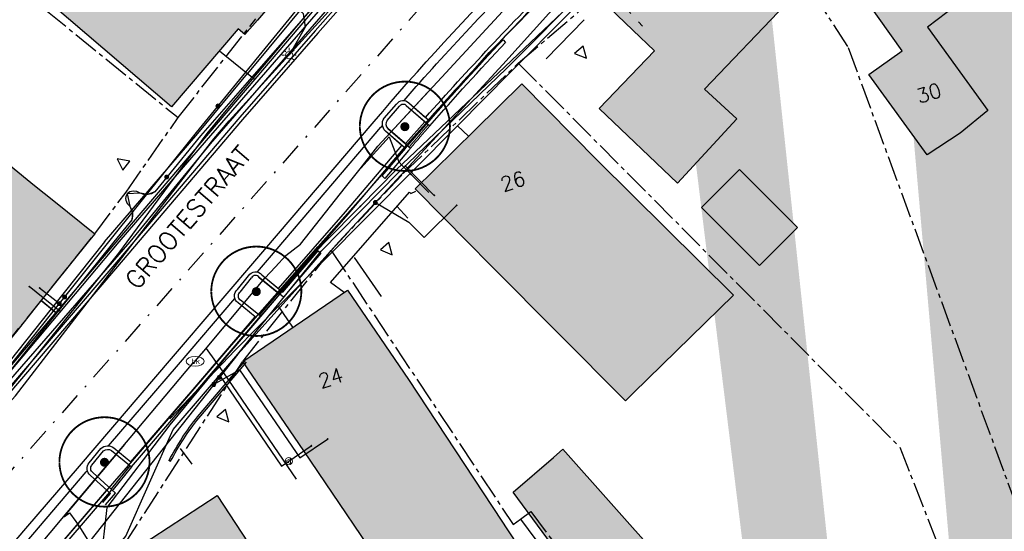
# Model space of a CAD drawing. Header units: metres. Extents: x 202952 to 203755, y 348959 to 349702.
# Tile 84 of 91: x 203488 to 203543, y 349484 to 349512. Entities that reach past the tile are written whole.
import ezdxf
from ezdxf.enums import TextEntityAlignment as Align

# ---------------------------------------------------------------- set-up
doc = ezdxf.new("R2010")
doc.units = ezdxf.units.M
doc.linetypes.add('1-200 CENTER', pattern=[4.28625, 2.8575, -0.47625, 0.47625, -0.47625])
doc.linetypes.add('1-200 DASHDOT', pattern=[2.54, 1.27, -0.635, 0, -0.635])
for name, color, linetype in [('PH-BEST-BEBOUWING', 1, 'Continuous'), ('PH-BEST-BEBOUWING-ARCERING', 254, 'Continuous'), ('PH-BEST-HUISNUMMER', 7, 'Continuous'), ('PH-BEST-INRIT', 8, 'Continuous'), ('PH-BEST-KADASTRALE-GRENS', 240, '1-200 CENTER'), ('PH-BEST-KL-DATA_KPN', 12, '1-200 TELEFONIE-KPN'), ('PH-BEST-KL-DATA_ZIGGO BV', 12, '1-200 ZIGGO'), ('PH-BEST-KL-ET_MIDDENSPANNING_ENEXIS', 12, '1-200 MIDDENSPANNING'), ('PH-BEST-KL-GAS_HOGEDRUK_ENEXIS', 12, '1-200 GASLEIDING HOGE DRUK'), ('PH-BEST-KL-GAS_LAGEDRUK_ENEXIS', 12, '1-200 GASLEIDING LAGE DRUK'), ('PH-BEST-KL-LAAGSPANNING-ENEXIS', 12, '1-200 LAAGSPANNING'), ('PH-BEST-KL-WATER-WML', 12, '1-200 WML'), ('PH-BEST-KL-WATER-WML-buiten gebruik', 11, '1-200 WML'), ('PH-BEST-RIO-HANDHAVEN-GEMENGD', 44, '1-200 DASHDOT'), ('PH-BEST-STRAATNAAM-RIOLERING', 7, 'Continuous'), ('PH-INM-BOOM-HANDHAVEN', 96, 'Continuous'), ('PH-INM-KANTVERHARDING', 253, 'Continuous'), ('PH-NIEUW-BAND-18-20', 115, 'Continuous')]:
    doc.layers.add(name, color=color, linetype=linetype)
doc.layers.add('PH-NIEUW-OPSLUITBAND-10', color=115, linetype='Continuous', lineweight=18)
doc.styles.add('NLCS-ISO', font='txt')
doc.styles.add('ROMANS', font='romans.shx')
doc.linetypes.add('1-200 GASLEIDING HOGE DRUK', pattern='A,1.5,-0.6,["GAS HD",ROMANS,S=0.24,R=0,X=-0.5,Y=-0.12],-1.1', length=3.2)
doc.linetypes.add('1-200 GASLEIDING LAGE DRUK', pattern='A,1.5,-0.6,["GAS LD",ROMANS,S=0.24,R=0,X=-0.5,Y=-0.12],-1', length=3.1)
doc.linetypes.add('1-200 LAAGSPANNING', pattern='A,1.5,-0.6,["LS",ROMANS,S=0.24,R=0,X=-0.45,Y=-0.12],-0.05', length=2.15)
doc.linetypes.add('1-200 MIDDENSPANNING', pattern='A,1.5,-0.6,["MS",ROMANS,S=0.24,R=0,X=-0.5,Y=-0.12],-0.05', length=2.15)
doc.linetypes.add('1-200 TELEFONIE-KPN', pattern='A,1.5,-0.6,["KPN",ROMANS,S=0.24,R=0,X=-0.5,Y=-0.12],-0.3', length=2.4)
doc.linetypes.add('1-200 WML', pattern='A,1.5,-0.6,["WML",ROMANS,S=0.24,R=0,X=-0.5,Y=-0.12],-0.3', length=2.4)
doc.linetypes.add('1-200 ZIGGO', pattern='A,1.5,-0.6,["ZIGGO",ROMANS,S=0.24,R=0,X=-0.5,Y=-0.12],-0.65', length=2.75)

# ---------------------------------------------------------------- blocks, each defined once
blk = doc.blocks.new('SKL-WTB_HULP_OVERIG-SO')
at = {"color": 0, "linetype": 'ByBlock', "lineweight": 18}
for points in [[(-0.14, 0.14), (0.14, -0.14)], [(0.14, 0.14), (-0.14, -0.14)]]:
    blk.add_lwpolyline(points, dxfattribs=at)
at = {"color": 0, "linetype": 'ByBlock', "lineweight": 18, "style": 'NLCS-ISO', "flags": 1}
for tag, p in [('TYPE', (1.5, 0)), ('OMSCHRIJVING', (1.5, -3)), ('LABEL', (1.5, -1.5))]:
    blk.add_attdef(tag, p, '', height=1, dxfattribs=at)
blk = doc.blocks.new('SKL-WTB_HULP_MOF-SO')
at = {"linetype": 'ByBlock', "lineweight": 18}
h = blk.add_hatch(color=0, dxfattribs=at)
h.dxf.hatch_style = 1
h.paths.add_polyline_path([(-0.5625, 0, 1), (0.5625, 0, 1)])
at = {"color": 0, "linetype": 'ByBlock', "lineweight": 18}
blk.add_circle((0, 0), 0.5625, dxfattribs=at)
at = {"color": 0, "linetype": 'ByBlock', "lineweight": 18, "style": 'NLCS-ISO', "flags": 1}
for tag, p in [('TYPE', (1.5, 0)), ('OMSCHRIJVING', (1.5, -3)), ('LABEL', (1.5, -1.5))]:
    blk.add_attdef(tag, p, '', height=1, dxfattribs=at)
blk = doc.blocks.new('SKL-ET_OV_LICHTMAST-SO')
at = {"color": 0, "linetype": 'ByBlock', "lineweight": 18}
for points in [[(-1.25, 0), (-2, 0)], [(-1.41, 1.41), (-0.88, 0.88)], [(0, 2), (0, 1.25)], [(0.88, 0.88), (1.41, 1.41)], [(2, 0), (1.25, 0)], [(-1.41, -1.41), (-0.88, -0.88)], [(0, -1.25), (0, -2)], [(0.88, -0.88), (1.41, -1.41)]]:
    blk.add_lwpolyline(points, dxfattribs=at)
blk.add_circle((0, 0), 1, dxfattribs=at)
blk = doc.blocks.new('SKL-WTB_HULP_VERLOOP-SO')
at = {"color": 0, "linetype": 'ByBlock', "lineweight": 18}
for points in [[(0.44, 0.72), (-0.88, 0)], [(0.44, -0.72), (-0.88, 0)], [(0.44, -0.72), (0.44, 0.72)]]:
    blk.add_lwpolyline(points, dxfattribs=at)
blk.add_circle((0, 0), 1, dxfattribs=at)
at = {"color": 0, "linetype": 'ByBlock', "lineweight": 18, "style": 'NLCS-ISO', "flags": 1}
for tag, p in [('TYPE', (1.5, 0)), ('OMSCHRIJVING', (1.5, -3)), ('LABEL', (1.5, -1.5))]:
    blk.add_attdef(tag, p, '', height=1, dxfattribs=at)
blk = doc.blocks.new('SKL-WATER_BRANDKRAAN_BRANDPUT-SO')
at = {"color": 0, "linetype": 'ByBlock', "lineweight": 18}
blk.add_ellipse((0, 0), major_axis=(2.5, 0), ratio=0.54, dxfattribs=at)
at = {"color": 0, "linetype": 'ByBlock', "lineweight": 18, "style": 'NLCS-ISO'}
blk.add_text('bk', height=1.5, dxfattribs=at).set_placement((0.16, 0), align=Align.MIDDLE_CENTER)
blk = doc.blocks.new('INRITSYMBOOL')
at = {"layer": 'PH-BEST-INRIT'}
blk.add_lwpolyline([(-0.315, 0.63), (0, 0), (0.315, 0.63)], close=True, dxfattribs=at)
blk = doc.blocks.new('*U26')
at = {"const_width": 0.1}
blk.add_lwpolyline([(-2.5, 0.004, 0.990403), (2.5, 0.03, 0.990403), (-2.5, 0.018)], format="xyb", dxfattribs=at)
at = {"linetype": 'Continuous', "const_width": 0.25}
blk.add_lwpolyline([(-0.125, 0, 1), (0.125, 0, 1)], format="xyb", close=True, dxfattribs=at)

msp = doc.modelspace()

# ---------------------------------------------------------------- hatches: boundary and pattern name
at = {"layer": 'PH-BEST-BEBOUWING-ARCERING'}
h = msp.add_hatch(color=256, dxfattribs=at)
h.paths.add_polyline_path([(203540.009, 349517.924), (203539.679, 349517.703), (203534.573, 349525.552), (203535.756, 349526.365), (203539.507, 349528.944), (203544.65, 349521.035), (203542.774, 349519.778)], flags=16)
h.paths.add_polyline_path([(203550.377, 349512.783), (203547.881, 349511.08), (203544.555, 349515.914), (203547.115, 349517.643)], flags=16)
edge = h.paths.add_edge_path()
edge.add_line((203553.259, 349471.405), (203554.562, 349471.68))
edge.add_line((203539.25, 349556.71), (203537.782, 349559.053))
edge.add_line((203537.782, 349559.053), (203535.105, 349557.187))
edge.add_line((203535.105, 349557.187), (203533.194, 349559.932))
edge.add_line((203548.952, 349380.322), (203553.998, 349380.879))
edge.add_line((203553.998, 349380.879), (203553.895, 349381.816))
edge.add_line((203553.895, 349381.816), (203554.562, 349381.89))
edge.add_line((203548.08, 349281.827), (203554.562, 349281.972))
edge.add_line((203525.032, 349559.932), (203526.638, 349557.904))
edge.add_line((203526.638, 349557.904), (203522.972, 349554.955))
edge.add_line((203522.972, 349554.955), (203519.031, 349559.932))
edge.add_line((203554.562, 349271.214), (203548.32, 349271.075))
edge.add_line((203548.32, 349271.075), (203548.08, 349281.827))
edge.add_line((203554.562, 349368.005), (203554.29, 349367.975))
edge.add_line((203554.29, 349367.975), (203554.071, 349369.968))
edge.add_line((203554.071, 349369.968), (203550.142, 349369.534))
edge.add_line((203550.142, 349369.534), (203548.952, 349380.322))
edge.add_line((203547.017, 349559.932), (203549.44, 349556.33))
edge.add_line((203549.44, 349556.33), (203545.045, 349553.374))
edge.add_line((203545.045, 349553.374), (203542.6, 349551.73))
edge.add_line((203542.6, 349551.73), (203540.942, 349554.194))
edge.add_line((203540.942, 349554.194), (203539.25, 349556.71))
edge.add_line((203554.562, 349529.822), (203553.638, 349531.437))
edge.add_line((203553.638, 349531.437), (203550.96, 349536.12))
edge.add_line((203550.96, 349536.12), (203554.562, 349538.177))
edge.add_line((203554.562, 349511.313), (203552.567, 349511.238))
edge.add_line((203552.567, 349511.238), (203552.281, 349518.928))
edge.add_line((203552.281, 349518.928), (203554.562, 349519.013))
edge.add_line((203554.562, 349466.764), (203554.252, 349466.699))
edge.add_line((203554.252, 349466.699), (203553.259, 349471.405))
for points in [[(203478.37, 349523.935), (203489.471, 349535.115), (203493.336, 349531.02), (203493.956, 349530.363), (203496.324, 349527.854), (203496.881, 349528.502), (203497.031, 349528.373), (203497.181, 349528.244), (203496.612, 349527.591), (203498.128, 349526.296), (203498.506, 349526.738), (203505.332, 349520.904), (203505.625, 349517.052), (203501.558, 349512.298), (203500.869, 349511.493), (203500.493, 349511.815), (203496.79, 349507.486), (203486.374, 349516.399), (203484.09, 349518.354), (203480.589, 349521.77)], [(203524.85, 349503.25), (203520.51, 349507.39), (203523.57, 349510.6), (203522.384, 349511.733), (203520.65, 349513.39), (203525.39, 349518.36), (203529.73, 349514.22), (203530.833, 349513.164), (203526.347, 349508.477), (203528.135, 349506.817)], [(203486.43, 349492.85), (203482.233, 349496.222), (203481.75, 349496.61), (203473.515, 349503.36), (203472.459, 349504.23), (203472.215, 349504.431), (203468.479, 349507.508), (203468.385, 349507.586), (203468.763, 349507.949), (203475.46, 349514.634), (203480.725, 349510.218), (203487.86, 349504.21), (203489.204, 349503.13), (203490.268, 349502.276), (203492.54, 349500.45), (203492.178, 349500), (203489.232, 349496.336), (203488.415, 349495.319)], [(203514.52, 349498.67), (203513.209, 349500), (203511.858, 349501.37), (203510.31, 349502.94), (203511.356, 349503.972), (203513.615, 349506.2), (203516.22, 349508.77), (203520.43, 349504.5), (203527.96, 349497.039), (203522.421, 349491.625), (203521.973, 349491.187)], [(203526.178, 349501.91), (203528.286, 349504.023), (203531.508, 349500.808), (203529.401, 349498.696)], [(203500.75, 349493.37), (203506.55, 349497.33), (203509.93, 349492.37), (203515.107, 349484.524), (203515.389, 349484.097), (203516.148, 349482.948), (203510.698, 349479.397), (203512.966, 349475.687), (203510.144, 349474.117), (203506.488, 349478.882), (203509.297, 349480.81), (203504.13, 349488.41)], [(203520.558, 349479.576), (203515.744, 349486.131), (203517.971, 349488.049), (203518.489, 349488.504), (203523.857, 349482.478), (203524.779, 349483.057), (203530.901, 349474.177), (203532.661, 349475.282), (203536.921, 349468.886), (203536.148, 349468.401), (203529.071, 349467.156)], [(203504.091, 349478.651), (203499.61, 349475.687), (203494.79, 349482.974), (203499.326, 349485.939)]]:
    msp.add_hatch(color=256, dxfattribs=at).paths.add_polyline_path(points)
h = msp.add_hatch(color=256, dxfattribs=at)
h.paths.add_polyline_path([(203540.009, 349517.924), (203539.679, 349517.703), (203534.573, 349525.552), (203535.756, 349526.365), (203539.507, 349528.944), (203544.65, 349521.035), (203542.774, 349519.778)])
h.paths.add_polyline_path([(203529.64, 349522.16), (203531.175, 349523.216), (203534.573, 349525.552), (203539.679, 349517.703), (203540.009, 349517.924), (203542.3, 349514.501), (203539.79, 349512.714), (203538.723, 349511.908), (203542.06, 349507.285), (203540.53, 349506.035), (203538.698, 349504.836), (203535.466, 349509.276), (203537.309, 349510.589), (203534.66, 349514.335), (203534.948, 349514.531), (203533.184, 349517.017), (203533.04, 349517.22)])

# ---------------------------------------------------------------- linework, layer by layer
at = {"layer": 'PH-BEST-BEBOUWING'}
for points in [[(203478.37, 349523.935), (203489.471, 349535.115), (203493.336, 349531.02), (203493.956, 349530.363), (203496.324, 349527.854), (203496.881, 349528.502), (203497.031, 349528.373), (203497.181, 349528.244), (203496.612, 349527.591), (203498.128, 349526.296), (203498.506, 349526.738), (203505.332, 349520.904), (203505.625, 349517.052), (203501.558, 349512.298), (203500.869, 349511.493), (203500.493, 349511.815), (203496.79, 349507.486), (203486.374, 349516.399), (203484.09, 349518.354), (203480.589, 349521.77), (203478.37, 349523.935)], [(203529.64, 349522.16), (203531.175, 349523.216), (203534.573, 349525.552), (203539.679, 349517.703), (203540.009, 349517.924), (203542.3, 349514.501), (203539.79, 349512.714), (203538.723, 349511.908), (203542.06, 349507.285), (203540.53, 349506.035), (203538.698, 349504.836), (203535.466, 349509.276), (203537.309, 349510.589), (203534.66, 349514.335), (203534.948, 349514.531), (203533.184, 349517.017), (203533.04, 349517.22), (203529.64, 349522.16)], [(203524.85, 349503.25), (203520.51, 349507.39), (203523.57, 349510.6), (203522.384, 349511.733), (203520.65, 349513.39), (203525.39, 349518.36), (203529.73, 349514.22), (203530.833, 349513.164), (203526.347, 349508.477), (203528.135, 349506.817), (203524.85, 349503.25)], [(203486.43, 349492.85), (203482.233, 349496.222), (203481.75, 349496.61), (203473.515, 349503.36), (203472.459, 349504.23), (203472.215, 349504.431), (203468.479, 349507.508), (203468.385, 349507.586), (203468.763, 349507.949), (203475.46, 349514.634), (203480.725, 349510.218), (203487.86, 349504.21), (203489.204, 349503.13), (203490.268, 349502.276), (203492.54, 349500.45), (203492.178, 349500), (203489.232, 349496.336), (203488.415, 349495.319), (203486.43, 349492.85)], [(203514.52, 349498.67), (203513.209, 349500), (203511.858, 349501.37), (203510.31, 349502.94), (203511.356, 349503.972), (203513.615, 349506.2), (203516.22, 349508.77), (203520.43, 349504.5), (203527.96, 349497.039), (203522.421, 349491.625), (203521.973, 349491.187), (203514.52, 349498.67)], [(203526.178, 349501.91), (203528.286, 349504.023), (203531.508, 349500.808), (203529.401, 349498.696), (203526.178, 349501.91)], [(203500.75, 349493.37), (203506.55, 349497.33), (203509.93, 349492.37), (203515.107, 349484.524), (203515.389, 349484.097), (203516.148, 349482.948), (203510.698, 349479.397), (203512.966, 349475.687), (203510.144, 349474.117), (203506.488, 349478.882), (203509.297, 349480.81), (203504.13, 349488.41), (203500.75, 349493.37)], [(203520.558, 349479.576), (203515.744, 349486.131), (203517.971, 349488.049), (203518.489, 349488.504), (203523.857, 349482.478), (203524.779, 349483.057), (203530.901, 349474.177), (203532.661, 349475.282), (203536.921, 349468.886), (203536.148, 349468.401), (203529.071, 349467.156), (203520.558, 349479.576)], [(203504.091, 349478.651), (203499.61, 349475.687), (203494.79, 349482.974), (203499.326, 349485.939), (203504.091, 349478.651)]]:
    msp.add_lwpolyline(points, close=True, dxfattribs=at)
at = {"layer": 'PH-BEST-KADASTRALE-GRENS', "ltscale": 0.5}
for p, q in [((203479.861, 349520.975), (203497.16, 349506.89)), ((203516.023, 349509.909), (203519.831, 349513.161)), ((203497.16, 349506.89), (203501.464, 349512.363)), ((203516.143, 349484.627), (203516.727, 349485.049))]:
    msp.add_line(p, q, dxfattribs=at)
for points in [[(203527.688, 349521.033), (203534.315, 349510.778), (203544.122, 349484.06)], [(203505.656, 349499.529), (203509.644, 349503.791), (203516.023, 349509.909)], [(203516.023, 349509.909), (203537.172, 349488.628), (203544.348, 349470.322)], [(203486.101, 349492.427), (203492.54, 349500.45), (203494.273, 349502.765), (203497.16, 349506.89)], [(203494.129, 349483.15), (203500.75, 349493.37), (203505.656, 349499.529)], [(203505.656, 349499.529), (203515.738, 349484.334), (203516.143, 349484.627)], [(203516.727, 349485.049), (203520.663, 349479.732), (203529.417, 349467.071)], [(203516.143, 349484.627), (203520.108, 349479.234), (203528.685, 349466.912)]]:
    msp.add_lwpolyline(points, dxfattribs=at)
at = {"layer": 'PH-BEST-KL-DATA_KPN'}
for points in [[(203499.15, 349505.72), (203500, 349506.715), (203509.344, 349517.022), (203519.227, 349526.813), (203538.102, 349541.2), (203542.326, 349545.538)], [(203559.204, 349542.129), (203556.792, 349541.063), (203550.512, 349536.9), (203543.969, 349532.984), (203529.129, 349522.9), (203524.883, 349518.842), (203509.254, 349504.005), (203507.266, 349501.979)], [(203506.796, 349515.613), (203500, 349507.508), (203498.745, 349506.012), (203494.317, 349500), (203493.864, 349499.384), (203487.755, 349491.785), (203483.967, 349487.947), (203482.564, 349486.313)], [(203425.522, 349437.955), (203427.305, 349438.438), (203436.737, 349441.821), (203444.962, 349447.094), (203454.933, 349454.733), (203459.314, 349458.954), (203464.926, 349465.287), (203473.228, 349474.972), (203488.144, 349491.471), (203494.731, 349500), (203499.15, 349505.72)], [(203490.104, 349479.271), (203492.875, 349482.166), (203493.219, 349485.268), (203496.718, 349489.851), (203500, 349493.82), (203500.242, 349494.113), (203504.972, 349499.643), (203505.322, 349500), (203507.266, 349501.979)]]:
    msp.add_lwpolyline(points, dxfattribs=at)
at = {"layer": 'PH-BEST-KL-DATA_ZIGGO BV'}
for points in [[(203507.926, 349517.665), (203501.015, 349509.342)], [(203508.422, 349517.267), (203501.409, 349509.026)], [(203522.141, 349516.007), (203515.588, 349509.411)], [(203499.452, 349510.598), (203501.015, 349509.342)], [(203512.651, 349506.443), (203515.588, 349509.411)], [(203501.409, 349509.026), (203490.389, 349496.078)], [(203493.086, 349500.012), (203498.249, 349506.011), (203501.015, 349509.342)], [(203501.015, 349509.342), (203501.409, 349509.026)], [(203512.651, 349506.443), (203502.732, 349496.43)], [(203513.265, 349505.855), (203512.651, 349506.443)], [(203493.086, 349500.012), (203490.123, 349496.291)], [(203489.56, 349496.744), (203490.389, 349496.078)], [(203490.123, 349496.291), (203489.56, 349496.744)], [(203502.732, 349496.43), (203500.328, 349493.99)], [(203503.525, 349495.265), (203502.732, 349496.43)], [(203490.123, 349496.291), (203483.63, 349488.138)], [(203490.389, 349496.078), (203483.63, 349488.138)], [(203490.389, 349496.078), (203490.123, 349496.291)], [(203500.328, 349493.99), (203496.698, 349490.183)]]:
    msp.add_lwpolyline(points, dxfattribs=at)
at = {"layer": 'PH-BEST-KL-ET_MIDDENSPANNING_ENEXIS'}
for points in [[(203511.086, 349520.382), (203498.404, 349505.884), (203496.531, 349503.595)], [(203496.531, 349503.595), (203495.864, 349502.779), (203495.481, 349502.62), (203495.063, 349502.696), (203494.34, 349502.661), (203494.483, 349501.977), (203494.623, 349501.617), (203494.599, 349501.231), (203493.592, 349500), (203487.287, 349492.161), (203483.968, 349487.948), (203472.521, 349474.158), (203466.12, 349466.654), (203460.743, 349460.532), (203454.774, 349454.987), (203446.113, 349448.131), (203436.719, 349442.318), (203425.361, 349437.787), (203413.447, 349435.027), (203405.932, 349433.793), (203401.649, 349433.029), (203388.272, 349430.833)], [(203495.864, 349502.779), (203495.686, 349502.671), (203495.481, 349502.62), (203495.268, 349502.628), (203495.063, 349502.696), (203494.875, 349502.793), (203494.671, 349502.82), (203494.484, 349502.774), (203494.405, 349502.725), (203494.34, 349502.661), (203494.292, 349502.585), (203494.262, 349502.499), (203494.252, 349502.407), (203494.262, 349502.313), (203494.34, 349502.129), (203494.483, 349501.977), (203494.573, 349501.805), (203494.623, 349501.617), (203494.632, 349501.423), (203494.599, 349501.231)]]:
    msp.add_lwpolyline(points, dxfattribs=at)
at = {"layer": 'PH-BEST-KL-GAS_HOGEDRUK_ENEXIS'}
msp.add_lwpolyline([(203487.521, 349491.973), (203494.497, 349500), (203498.949, 349505.445), (203511.967, 349520.432), (203514.402, 349522.73), (203520.384, 349528.288), (203533.856, 349540.249), (203535.418, 349541.968), (203541.493, 349546.785), (203563.354, 349561.342), (203569.984, 349565.772), (203580.603, 349573.095)], dxfattribs=at)
at = {"layer": 'PH-BEST-KL-GAS_LAGEDRUK_ENEXIS'}
for points in [[(203462.989, 349450.994), (203465.242, 349453.128), (203467.926, 349455.687), (203469.697, 349457.874), (203479.272, 349467.485), (203482.537, 349471.227), (203492.929, 349482.081), (203494.264, 349483.681), (203496.889, 349489.604), (203500.468, 349493.783), (203505.085, 349499.478), (203509.397, 349503.865), (203515.377, 349509.624), (203519.854, 349514.149), (203524.738, 349518.981), (203529.073, 349522.983), (203543.863, 349533.153), (203550.513, 349536.901), (203556.546, 349541.499), (203559.986, 349543.959), (203568.231, 349549.298)], [(203509.314, 349517.835), (203498.715, 349505.632), (203493.867, 349500), (203487.287, 349492.161), (203483.739, 349488.142), (203472.139, 349474.482), (203464.449, 349465.509), (203458.869, 349459.359), (203454.559, 349455.325), (203444.536, 349447.771), (203436.427, 349442.954), (203430.469, 349440.114), (203425.463, 349438.146), (203418.163, 349435.681), (203413.499, 349434.732), (203405.958, 349433.696), (203404.977, 349433.496)], [(203509.756, 349504.211), (203511.368, 349502.579)], [(203489.686, 349496.9), (203488.907, 349497.527)], [(203490.629, 349496.142), (203489.686, 349496.9)], [(203499.459, 349492.605), (203502.889, 349487.565), (203503.303, 349487.847)], [(203503.303, 349487.847), (203504.543, 349488.693)]]:
    msp.add_lwpolyline(points, dxfattribs=at)
at = {"layer": 'PH-BEST-KL-LAAGSPANNING-ENEXIS'}
for points in [[(203559.011, 349542.564), (203550.264, 349537.335), (203545.781, 349534.556), (203544.033, 349533.57), (203542.157, 349532.856), (203540.036, 349532.113), (203538.083, 349531), (203537.902, 349530.88), (203535.903, 349529.506), (203533.941, 349528.079), (203529.859, 349524.845), (203525.966, 349521.385), (203524.29, 349519.769), (203522.656, 349518.111), (203521.015, 349516.359), (203519.42, 349514.564), (203515.166, 349509.838), (203509.537, 349503.723), (203506.065, 349500), (203505.311, 349499.148), (203500.468, 349493.783), (203479.478, 349467.267)], [(203509.014, 349519.348), (203498.171, 349506.073), (203493.308, 349500), (203491.313, 349497.516), (203490.568, 349496.578), (203487.131, 349492.286)], [(203503.776, 349512.936), (203504.09, 349512.662), (203504.214, 349511.901), (203503.314, 349510.355)], [(203508.103, 349502.186), (203509.961, 349501.1), (203510.802, 349500.247), (203512.611, 349502.03)], [(203490.568, 349496.578), (203489.484, 349497.441)], [(203499.132, 349492.095), (203500.571, 349492.916), (203503.912, 349488.021), (203505.445, 349489.066)]]:
    msp.add_lwpolyline(points, dxfattribs=at)
at = {"layer": 'PH-BEST-KL-WATER-WML'}
for points in [[(203485.538, 349478.482), (203490.555, 349484.447), (203490.812, 349484.753), (203494.495, 349489.132), (203498.003, 349493.297), (203498.102, 349493.382), (203498.224, 349493.514), (203498.582, 349493.943), (203501.974, 349497.998), (203502.555, 349498.623), (203503.136, 349499.247), (203503.949, 349499.88), (203506.45, 349503.04), (203507.256, 349504.058), (203508.242, 349505.303), (203512.009, 349509.376), (203515.369, 349513.008), (203515.772, 349513.382)], [(203510.995, 349508.28), (203508.242, 349505.303)], [(203507.256, 349504.058), (203507.29, 349504.095), (203508.87, 349505.834), (203509.406, 349504.433)], [(203509.406, 349504.433), (203509.59, 349504.24), (203510.081, 349503.742)], [(203510.081, 349503.742), (203511.064, 349502.745)], [(203498.488, 349493.83), (203501.974, 349497.998)], [(203498.582, 349493.943), (203498.614, 349493.981), (203498.711, 349494.096), (203499.239, 349493.367)], [(203499.239, 349493.367), (203499.444, 349493.09), (203503.701, 349486.853)], [(203494.19, 349488.769), (203490.957, 349484.925)], [(203490.812, 349484.753), (203490.853, 349484.782), (203491.137, 349484.986), (203491.482, 349484.495), (203491.654, 349484.249)], [(203491.654, 349484.249), (203495.491, 349478.143)]]:
    msp.add_lwpolyline(points, dxfattribs=at)
at = {"layer": 'PH-BEST-KL-WATER-WML-buiten gebruik'}
msp.add_lwpolyline([(203485.882, 349477.679), (203490.258, 349482.778), (203493.652, 349486.732), (203494.407, 349487.612), (203499.051, 349493.022), (203500.13, 349494.278), (203501.845, 349496.231), (203503.48, 349498.092), (203504.916, 349499.726), (203508.94, 349504.256), (203509.239, 349504.596), (203512.874, 349508.742), (203514.416, 349510.5), (203519.385, 349515.567), (203520.648, 349516.856)], dxfattribs=at)
at = {"layer": 'PH-BEST-RIO-HANDHAVEN-GEMENGD'}
for p, q in [((203515.504, 349519.936), (203522.912, 349511.968)), ((203516.048, 349519.168), (203482.384, 349481.088))]:
    msp.add_line(p, q, dxfattribs=at)
at = {"layer": 'PH-INM-KANTVERHARDING'}
for p, q in [((203508.745, 349506.737), (203509.442, 349507.52)), ((203509.843, 349505.374), (203508.796, 349506.288)), ((203500.594, 349497.209), (203501.235, 349498.008)), ((203501.659, 349498.035), (203502.75, 349497.146)), ((203501.728, 349495.876), (203500.606, 349496.788)), ((203493.479, 349486.327), (203494.495, 349487.589)), ((203493.489, 349486.253), (203492.433, 349487.209))]:
    msp.add_line(p, q, dxfattribs=at)
for points in [[(203427.001, 349431.955, 0.029006), (203435.731, 349435.695), (203437.428, 349436.504, 0.047479), (203454.494, 349447.066), (203456.047, 349448.269, 0.039107), (203467.126, 349458.936), (203473.96, 349466.798), (203480.915, 349474.975), (203488.718, 349484.11), (203491.685, 349487.573), (203496.799, 349493.534), (203501.851, 349499.449), (203508.03, 349506.684, -0.039138), (203524.494, 349523.23, -0.013499), (203529.802, 349527.52, -0.013681), (203535.409, 349531.569), (203540.694, 349535.115), (203545.59, 349538.351), (203552.818, 349543.165), (203559.127, 349547.352)], [(203504.862, 349523.881), (203507.651, 349520.784, -0.341667), (203507.312, 349514.302), (203504.903, 349511.575), (203500.74, 349506.787), (203493.689, 349498.51), (203484.109, 349487.317), (203475.417, 349477.073), (203464.956, 349464.921, -0.051448), (203451.808, 349452.024, -0.02534), (203442.169, 349445.527, -0.025342), (203431.922, 349440.037, -0.02937), (203420.883, 349435.759, -0.019242), (203413.41, 349433.67), (203411.641, 349433.303), (203407.272, 349432.436), (203398.847, 349431.106), (203391.936, 349430.031), (203383.993, 349428.785), (203377.078, 349427.75), (203368.165, 349426.299)], [(203504.713, 349523.747), (203507.493, 349520.66, -0.340909), (203507.161, 349514.433), (203504.752, 349511.707), (203500.587, 349506.917), (203493.537, 349498.64), (203483.957, 349487.447), (203475.265, 349477.203), (203464.804, 349465.05, -0.051445), (203451.686, 349452.182, -0.025333), (203442.066, 349445.698, -0.02534), (203431.838, 349440.218, -0.029367), (203420.822, 349435.949, -0.019331), (203413.328, 349433.856)], [(203509.688, 349507.842, -0.018279), (203517.138, 349515.769, -0.013497)], [(203510.887, 349506.901, -0.013699), (203518.125, 349514.618), (203517.277, 349515.492)], [(203509.278, 349507.637, -0.498242), (203509.956, 349507.709), (203510.887, 349506.901)], [(203492.878, 349488.545, -0.369731), (203493.592, 349488.584), (203494.547, 349487.805), (203497.989, 349491.811), (203501.443, 349495.85), (203500.49, 349496.625, -0.518017), (203500.455, 349497.355), (203501.068, 349498.12, -0.527044), (203501.804, 349498.175), (203502.727, 349497.423), (203506.445, 349501.662), (203509.563, 349505.353), (203508.662, 349506.14, -0.376351), (203508.587, 349506.861), (203509.278, 349507.637)], [(203509.442, 349507.52, -0.532465), (203509.816, 349507.566), (203510.905, 349506.62)], [(203501.554, 349498.332), (203502.231, 349499.124), (203508.411, 349506.36, -0.000212), (203508.493, 349506.456, -0.019678)], [(203496.655, 349487.9), (203496.745, 349487.838, -0.047447), (203498.31, 349490.236), (203500.95, 349493.336)], [(203492.306, 349487.054, -0.434105), (203492.234, 349487.756), (203492.878, 349488.545)], [(203492.433, 349487.209, -0.444949), (203492.386, 349487.627), (203493.024, 349488.408, -0.358613), (203493.468, 349488.427), (203494.573, 349487.525), (203493.557, 349486.265)], [(203484.042, 349478.166, -0.438846), (203484.768, 349478.24), (203485.686, 349477.481), (203489.511, 349481.931), (203493.211, 349486.236), (203492.306, 349487.054)]]:
    msp.add_lwpolyline(points, format="xyb", dxfattribs=at)
at = {"layer": 'PH-INM-KANTVERHARDING', "flags": 128}
for points in [[(203517.563, 349510.159), (203519.674, 349512.313)], [(203510.837, 349506.656), (203509.793, 349505.479)], [(203510.912, 349506.59), (203509.868, 349505.412)], [(203506.36, 349497.191), (203505.602, 349497.743), (203509.986, 349502.756), (203510.064, 349502.68), (203510.35, 349502.817)], [(203509.294, 349501.982), (203509.896, 349501.311)], [(203506.93, 349499.144), (203508.424, 349496.971)], [(203502.71, 349497.165), (203501.657, 349495.946)], [(203502.786, 349497.099), (203501.728, 349495.876)], [(203497.275, 349488.538), (203497.928, 349487.68)]]:
    msp.add_lwpolyline(points, dxfattribs=at)
at = {"layer": 'PH-INM-KANTVERHARDING'}
for points in [[(203502.75, 349497.146), (203506.597, 349501.531), (203509.843, 349505.374)], [(203493.307, 349488.696), (203497.179, 349493.209), (203500.303, 349496.868)], [(203494.571, 349487.526), (203498.141, 349491.68), (203501.728, 349495.876)], [(203484.468, 349478.364), (203489.098, 349483.785), (203492.065, 349487.248), (203492.129, 349487.323)], [(203485.71, 349477.202), (203489.663, 349481.801), (203493.489, 349486.253)]]:
    msp.add_lwpolyline(points, dxfattribs=at)
at = {"layer": 'PH-INM-KANTVERHARDING', "flags": 128}
msp.add_lwpolyline([(203496.657, 349487.884, -0.047474), (203498.233, 349490.3), (203500.874, 349493.401)], format="xyb", dxfattribs=at)
at = {"layer": 'PH-INM-KANTVERHARDING'}
for centre, radius, start, end in [((203655.309, 349378.696), 192.917, 135.20668, 138.46299), ((203509.036, 349506.543), 0.35, 146.2684, 226.7155), ((203501.455, 349497.895), 0.248, 34.4842, 152.812), ((203500.73, 349497.002), 0.248, 123.2876, 239.7369)]:
    msp.add_arc(centre, radius, start, end, dxfattribs=at)
at = {"layer": 'PH-NIEUW-BAND-18-20', "ltscale": 0.2}
for p, q in [((203493.412, 349486.054), (203492.306, 349487.054)), ((203492.987, 349485.558), (203493.412, 349486.054)), ((203493.139, 349485.428), (203493.69, 349486.071))]:
    msp.add_line(p, q, dxfattribs=at)
for points in [[(203509.816, 349507.566), (203511.117, 349506.437, -0.010642), (203515.323, 349511.059, -0.010642)], [(203509.956, 349507.709), (203511.097, 349506.719, -0.010303), (203515.178, 349511.197, -0.010303)], [(203508.796, 349506.288), (203510.047, 349505.196, 0.000299), (203509.933, 349505.062), (203508.62, 349503.525)]]:
    msp.add_lwpolyline(points, format="xyb", dxfattribs=at)
for points in [[(203515.178, 349511.197), (203515.323, 349511.059)], [(203508.468, 349503.655), (203509.767, 349505.175), (203508.662, 349506.14)], [(203508.468, 349503.655), (203508.62, 349503.525)], [(203505.074, 349499.373), (203503.752, 349497.826), (203502.998, 349496.944), (203501.659, 349498.035)], [(203501.804, 349498.175), (203502.973, 349497.222), (203503.6, 349497.956), (203504.922, 349499.503)], [(203504.922, 349499.503), (203505.074, 349499.374)], [(203492.433, 349487.209), (203493.69, 349486.071)]]:
    msp.add_lwpolyline(points, dxfattribs=at)
at = {"layer": 'PH-NIEUW-OPSLUITBAND-10', "ltscale": 0.2}
for points in [[(203509.972, 349505.262, -0.002787), (203511.041, 349506.503)], [(203510.047, 349505.196, -0.002789), (203511.117, 349506.437)]]:
    msp.add_lwpolyline(points, format="xyb", dxfattribs=at)
for points in [[(203501.65, 349495.939), (203502.717, 349497.173)], [(203501.728, 349495.876), (203502.795, 349497.11)], [(203494.495, 349487.588), (203493.449, 349486.29)], [(203494.573, 349487.525), (203493.523, 349486.223)]]:
    msp.add_lwpolyline(points, dxfattribs=at)

# ---------------------------------------------------------------- block references
at = {"layer": 'PH-BEST-INRIT'}
for p, rotation in [((203519.801, 349510.18), 41.01991214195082), ((203493.785, 349504.598), 233.434262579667), ((203509.03, 349499.286), 41.01991214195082), ((203499.968, 349490.032), 41.01991214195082)]:
    msp.add_blockref('INRITSYMBOOL', p, dxfattribs=dict(at, rotation=rotation))
at = {"layer": 'PH-BEST-KL-DATA_KPN', "xscale": 0.2, "yscale": 0.2, "zscale": 0.2}
for p in [(203499.15, 349505.72), (203507.266, 349501.979)]:
    msp.add_blockref('SKL-WTB_HULP_OVERIG-SO', p, dxfattribs=at)
at = {"layer": 'PH-BEST-KL-ET_MIDDENSPANNING_ENEXIS', "xscale": 0.2, "yscale": 0.2, "zscale": 0.2}
msp.add_blockref('SKL-WTB_HULP_MOF-SO', (203496.531, 349503.595), dxfattribs=at)
at = {"layer": 'PH-BEST-KL-GAS_LAGEDRUK_ENEXIS', "xscale": 0.2, "yscale": 0.2, "zscale": 0.2}
for name, p in [('SKL-WTB_HULP_OVERIG-SO', (203509.756, 349504.211)), ('SKL-WTB_HULP_OVERIG-SO', (203511.368, 349502.579)), ('SKL-WTB_HULP_OVERIG-SO', (203488.907, 349497.527)), ('SKL-WTB_HULP_OVERIG-SO', (203489.686, 349496.9)), ('SKL-WTB_HULP_OVERIG-SO', (203490.629, 349496.142)), ('SKL-WTB_HULP_OVERIG-SO', (203499.459, 349492.605)), ('SKL-WTB_HULP_OVERIG-SO', (203504.543, 349488.693)), ('SKL-WTB_HULP_VERLOOP-SO', (203503.303, 349487.847))]:
    msp.add_blockref(name, p, dxfattribs=at)
at = {"layer": 'PH-BEST-KL-LAAGSPANNING-ENEXIS', "xscale": 0.2, "yscale": 0.2, "zscale": 0.2}
for name, p in [('SKL-ET_OV_LICHTMAST-SO', (203503.314, 349510.355)), ('SKL-WTB_HULP_MOF-SO', (203499.366, 349507.536)), ('SKL-WTB_HULP_MOF-SO', (203508.103, 349502.186)), ('SKL-WTB_HULP_OVERIG-SO', (203512.611, 349502.03)), ('SKL-WTB_HULP_OVERIG-SO', (203489.484, 349497.441)), ('SKL-WTB_HULP_MOF-SO', (203490.864, 349496.95)), ('SKL-WTB_HULP_MOF-SO', (203490.568, 349496.578)), ('SKL-WTB_HULP_MOF-SO', (203499.442, 349492.487)), ('SKL-WTB_HULP_MOF-SO', (203499.132, 349492.095)), ('SKL-WTB_HULP_OVERIG-SO', (203505.445, 349489.066))]:
    msp.add_blockref(name, p, dxfattribs=at)
at = {"layer": 'PH-BEST-KL-WATER-WML', "xscale": 0.2, "yscale": 0.2, "zscale": 0.2}
for name, p in [('SKL-WTB_HULP_OVERIG-SO', (203509.406, 349504.433)), ('SKL-WTB_HULP_OVERIG-SO', (203510.081, 349503.742)), ('SKL-WATER_BRANDKRAAN_BRANDPUT-SO', (203498.102, 349493.382)), ('SKL-WTB_HULP_OVERIG-SO', (203499.239, 349493.367)), ('SKL-WTB_HULP_OVERIG-SO', (203491.654, 349484.249))]:
    msp.add_blockref(name, p, dxfattribs=at)
at = {"layer": 'PH-INM-BOOM-HANDHAVEN'}
for p in [(203509.736, 349506.39), (203501.498, 349497.243), (203493.078, 349487.78)]:
    msp.add_blockref('*U26', p, dxfattribs=at)

# ---------------------------------------------------------------- texts
at = {"layer": 'PH-BEST-HUISNUMMER', "style": 'ROMANS'}
for s, p in [('30', (203538.793, 349508.249)), ('26', (203515.722, 349503.363)), ('24', (203505.621, 349492.458))]:
    msp.add_text(s, height=0.8, rotation=17.9, dxfattribs=at).set_placement(p, align=Align.MIDDLE_CENTER)
at = {"layer": 'PH-BEST-STRAATNAAM-RIOLERING', "style": 'ROMANS'}
msp.add_text('GROOTESTRAAT', height=1, rotation=49.5157, dxfattribs=at).set_placement((203494.898, 349497.287))

doc.saveas('drawing.dxf')
